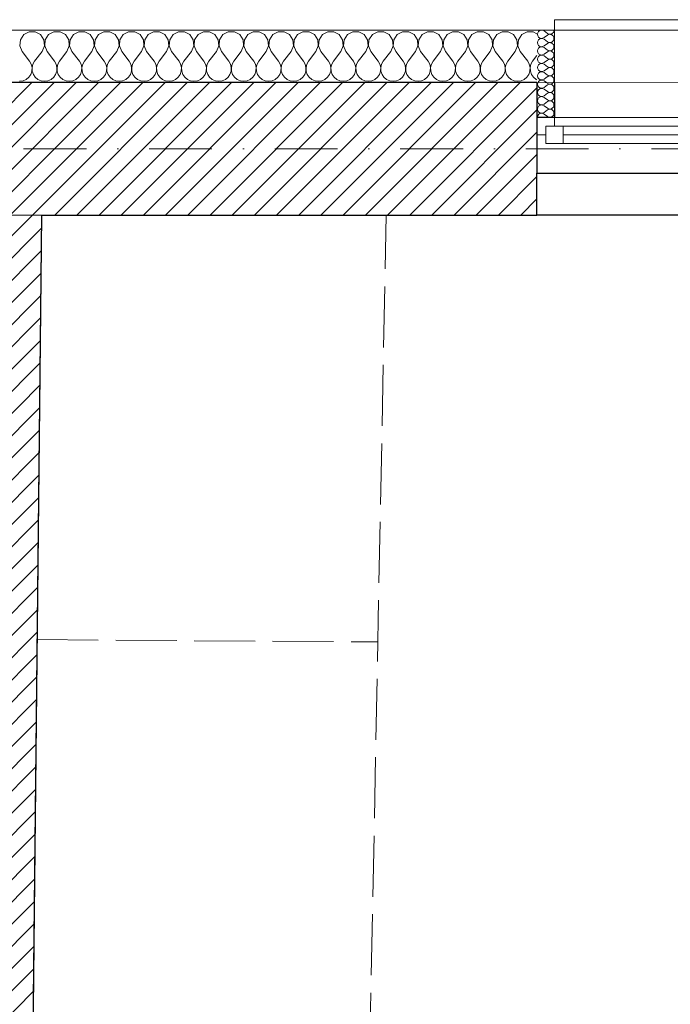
# Model space of a CAD drawing. Header units: millimetres. Extents: x 172139 to 266886, y 89525 to 138225.
# Tile 48 of 82: x 207786 to 209652, y 118883 to 121706. Entities that reach past the tile are written whole.
import ezdxf

# ---------------------------------------------------------------- set-up
doc = ezdxf.new("R2010")
doc.units = ezdxf.units.MM
doc.header["$MEASUREMENT"] = 0
doc.linetypes.add('Krawędzie ukryte', pattern=[225, 175, -50])
doc.linetypes.add('Kropki i Kreski', pattern=[360, 180, -90, 0, -90])
for name, color, linetype in [('Konstrukcja - Siatki mod', 7, 'Continuous'), ('KR_INW', 7, 'Continuous'), ('NAPIS_SODON', 7, 'Continuous'), ('Okna ArchiCADa', 7, 'Continuous')]:
    doc.layers.add(name, color=color, linetype=linetype)
for name, color, linetype, lineweight, true_color in [('Konstrukcja - Siatki mod_Nr_pióra__48', 7, 'Continuous', 15, 0xa80f02), ('KR_INW_Nr_pióra__102', 7, 'Continuous', 5, 0xcccccc), ('Okna ArchiCADa_Nr_pióra__61', 7, 'Continuous', 13, 0x6a6a6a), ('Okna ArchiCADa_Nr_pióra__64', 7, 'Continuous', 13, 0x41c341)]:
    doc.layers.add(name, color=color, linetype=linetype, lineweight=lineweight, true_color=true_color)
for name, color, linetype, lineweight in [('KR_INW_Nr_pióra__1', 7, 'Continuous', 13), ('KR_INW_Nr_pióra__101', 252, 'Continuous', 5), ('KR_INW_Nr_pióra__27', 7, 'Continuous', 25), ('KR_INW_Nr_pióra__47', 7, 'Continuous', 15), ('NAPIS_SODON_Nr_pióra__1', 7, 'Continuous', 13), ('NAPIS_SODON_Nr_pióra__121', 255, 'Continuous', 0), ('Okna ArchiCADa_Nr_pióra__27', 7, 'Continuous', 25), ('STREFA_NOWE_POM_Nr_pióra__121', 255, 'Continuous', 0)]:
    doc.layers.add(name, color=color, linetype=linetype, lineweight=lineweight)
pattern_1 = [(45, (0, 0), (-31.819804, 31.819804), [])]

# ---------------------------------------------------------------- blocks, each defined once
blk = doc.blocks.new('Strop_1', base_point=(179225, 121523.3))
at = {"layer": 'NAPIS_SODON_Nr_pióra__1', "linetype": 'Continuous', "flags": 128}
blk.add_lwpolyline([(179225, 121523.3), (179225.9, 107003.8), (250898.3, 107008.3), (250897.4, 121527.8)], close=True, dxfattribs=at)
blk = doc.blocks.new('Strop_2', base_point=(188316, 115154.1))
at = {"layer": 'NAPIS_SODON_Nr_pióra__121', "linetype": 'Continuous', "flags": 128}
blk.add_lwpolyline([(188316, 115154.1), (204667.3, 115154.1), (205241.5, 115154.1), (205242.2, 115154.1), (205242.2, 115394.1), (205241.5, 115154.1), (205174.5, 117823.2), (205315.4, 117824.8), (205315.4, 121145.6), (224463.2, 121145.6)], dxfattribs=at)
blk = doc.blocks.new('*X107')
at = {"layer": 'KR_INW_Nr_pióra__102', "linetype": 'Continuous'}
for p, q in [((207812.7, 121670.9), (207797.4, 121662.7)), ((207830.1, 121670.9), (207812.7, 121670.9)), ((207845.5, 121662.7), (207830.1, 121670.9)), ((207884.2, 121670.9), (207868.8, 121662.7)), ((207901.6, 121670.9), (207884.2, 121670.9)), ((207916.9, 121662.7), (207901.6, 121670.9)), ((207955.6, 121670.9), (207940.3, 121662.7)), ((207973, 121670.9), (207955.6, 121670.9)), ((207988.3, 121662.7), (207973, 121670.9)), ((208027, 121670.9), (208011.7, 121662.7)), ((208044.4, 121670.9), (208027, 121670.9)), ((208059.7, 121662.7), (208044.4, 121670.9)), ((208098.4, 121670.9), (208083.1, 121662.7)), ((208115.8, 121670.9), (208098.4, 121670.9)), ((208131.2, 121662.7), (208115.8, 121670.9)), ((208169.9, 121670.9), (208154.5, 121662.7)), ((208187.3, 121670.9), (208169.9, 121670.9)), ((208202.6, 121662.7), (208187.3, 121670.9)), ((208241.3, 121670.9), (208226, 121662.7)), ((208258.7, 121670.9), (208241.3, 121670.9)), ((208274, 121662.7), (208258.7, 121670.9)), ((208312.7, 121670.9), (208297.4, 121662.7)), ((208330.1, 121670.9), (208312.7, 121670.9)), ((208345.5, 121662.7), (208330.1, 121670.9)), ((208384.2, 121670.9), (208368.8, 121662.7)), ((208401.6, 121670.9), (208384.2, 121670.9)), ((208416.9, 121662.7), (208401.6, 121670.9)), ((208455.6, 121670.9), (208440.3, 121662.7)), ((208473, 121670.9), (208455.6, 121670.9)), ((208488.3, 121662.7), (208473, 121670.9)), ((208527, 121670.9), (208511.7, 121662.7)), ((208544.4, 121670.9), (208527, 121670.9)), ((208559.7, 121662.7), (208544.4, 121670.9)), ((208598.4, 121670.9), (208583.1, 121662.7)), ((208615.8, 121670.9), (208598.4, 121670.9)), ((208631.2, 121662.7), (208615.8, 121670.9)), ((208669.9, 121670.9), (208654.5, 121662.7)), ((208687.3, 121670.9), (208669.9, 121670.9)), ((208702.6, 121662.7), (208687.3, 121670.9)), ((208741.3, 121670.9), (208726, 121662.7)), ((208758.7, 121670.9), (208741.3, 121670.9)), ((208774, 121662.7), (208758.7, 121670.9)), ((208812.7, 121670.9), (208797.4, 121662.7)), ((208830.1, 121670.9), (208812.7, 121670.9)), ((208845.5, 121662.7), (208830.1, 121670.9)), ((208884.2, 121670.9), (208868.8, 121662.7)), ((208901.6, 121670.9), (208884.2, 121670.9)), ((208916.9, 121662.7), (208901.6, 121670.9)), ((208955.6, 121670.9), (208940.3, 121662.7)), ((208973, 121670.9), (208955.6, 121670.9)), ((208988.3, 121662.7), (208973, 121670.9)), ((209027, 121670.9), (209011.7, 121662.7)), ((209044.4, 121670.9), (209027, 121670.9)), ((209059.7, 121662.7), (209044.4, 121670.9)), ((209098.4, 121670.9), (209083.1, 121662.7)), ((209115.8, 121670.9), (209098.4, 121670.9)), ((209131.2, 121662.7), (209115.8, 121670.9)), ((209169.9, 121670.9), (209154.5, 121662.7)), ((209187.3, 121670.9), (209169.9, 121670.9)), ((209202.6, 121662.7), (209187.3, 121670.9)), ((209241.3, 121670.9), (209226, 121662.7)), ((209258.7, 121670.9), (209241.3, 121670.9)), ((209269.6, 121665.1), (209258.7, 121670.9)), ((207787.8, 121648.2), (207786.1, 121630.9)), ((207797.4, 121662.7), (207787.8, 121648.2)), ((207855.1, 121648.2), (207845.5, 121662.7)), ((207856.7, 121630.9), (207855.1, 121648.2)), ((207859.2, 121648.2), (207857.6, 121630.9)), ((207868.8, 121662.7), (207859.2, 121648.2)), ((207926.5, 121648.2), (207916.9, 121662.7)), ((207928.2, 121630.9), (207926.5, 121648.2)), ((207930.6, 121648.2), (207929, 121630.9)), ((207940.3, 121662.7), (207930.6, 121648.2)), ((207997.9, 121648.2), (207988.3, 121662.7)), ((207999.6, 121630.9), (207997.9, 121648.2)), ((208002.1, 121648.2), (208000.4, 121630.9)), ((208011.7, 121662.7), (208002.1, 121648.2)), ((208069.4, 121648.2), (208059.7, 121662.7)), ((208071, 121630.9), (208069.4, 121648.2)), ((208073.5, 121648.2), (208071.8, 121630.9)), ((208083.1, 121662.7), (208073.5, 121648.2)), ((208140.8, 121648.2), (208131.2, 121662.7)), ((208142.4, 121630.9), (208140.8, 121648.2)), ((208144.9, 121648.2), (208143.3, 121630.9)), ((208154.5, 121662.7), (208144.9, 121648.2)), ((208212.2, 121648.2), (208202.6, 121662.7)), ((208213.9, 121630.9), (208212.2, 121648.2)), ((208216.3, 121648.2), (208214.7, 121630.9)), ((208226, 121662.7), (208216.3, 121648.2)), ((208283.7, 121648.2), (208274, 121662.7)), ((208285.3, 121630.9), (208283.7, 121648.2)), ((208287.8, 121648.2), (208286.1, 121630.9)), ((208297.4, 121662.7), (208287.8, 121648.2)), ((208355.1, 121648.2), (208345.5, 121662.7)), ((208356.7, 121630.9), (208355.1, 121648.2)), ((208359.2, 121648.2), (208357.6, 121630.9)), ((208368.8, 121662.7), (208359.2, 121648.2)), ((208426.5, 121648.2), (208416.9, 121662.7)), ((208428.2, 121630.9), (208426.5, 121648.2)), ((208430.6, 121648.2), (208429, 121630.9)), ((208440.3, 121662.7), (208430.6, 121648.2)), ((208497.9, 121648.2), (208488.3, 121662.7)), ((208499.6, 121630.9), (208497.9, 121648.2)), ((208502.1, 121648.2), (208500.4, 121630.9)), ((208511.7, 121662.7), (208502.1, 121648.2)), ((208569.4, 121648.2), (208559.7, 121662.7)), ((208571, 121630.9), (208569.4, 121648.2)), ((208573.5, 121648.2), (208571.8, 121630.9)), ((208583.1, 121662.7), (208573.5, 121648.2)), ((208640.8, 121648.2), (208631.2, 121662.7)), ((208642.4, 121630.9), (208640.8, 121648.2)), ((208644.9, 121648.2), (208643.3, 121630.9)), ((208654.5, 121662.7), (208644.9, 121648.2)), ((208712.2, 121648.2), (208702.6, 121662.7)), ((208713.9, 121630.9), (208712.2, 121648.2)), ((208716.3, 121648.2), (208714.7, 121630.9)), ((208726, 121662.7), (208716.3, 121648.2)), ((208783.7, 121648.2), (208774, 121662.7)), ((208785.3, 121630.9), (208783.7, 121648.2)), ((208787.8, 121648.2), (208786.1, 121630.9)), ((208797.4, 121662.7), (208787.8, 121648.2)), ((208855.1, 121648.2), (208845.5, 121662.7)), ((208856.7, 121630.9), (208855.1, 121648.2)), ((208859.2, 121648.2), (208857.6, 121630.9)), ((208868.8, 121662.7), (208859.2, 121648.2)), ((208926.5, 121648.2), (208916.9, 121662.7)), ((208928.2, 121630.9), (208926.5, 121648.2)), ((208930.6, 121648.2), (208929, 121630.9)), ((208940.3, 121662.7), (208930.6, 121648.2)), ((208997.9, 121648.2), (208988.3, 121662.7)), ((208999.6, 121630.9), (208997.9, 121648.2)), ((209002.1, 121648.2), (209000.4, 121630.9)), ((209011.7, 121662.7), (209002.1, 121648.2)), ((209069.4, 121648.2), (209059.7, 121662.7)), ((209071, 121630.9), (209069.4, 121648.2)), ((209073.5, 121648.2), (209071.8, 121630.9)), ((209083.1, 121662.7), (209073.5, 121648.2)), ((209140.8, 121648.2), (209131.2, 121662.7)), ((209142.4, 121630.9), (209140.8, 121648.2)), ((209144.9, 121648.2), (209143.3, 121630.9)), ((209154.5, 121662.7), (209144.9, 121648.2)), ((209212.2, 121648.2), (209202.6, 121662.7)), ((209213.9, 121630.9), (209212.2, 121648.2)), ((209216.3, 121648.2), (209214.7, 121630.9)), ((209226, 121662.7), (209216.3, 121648.2)), ((207786.1, 121630.9), (207792.9, 121614.9)), ((207792.9, 121614.9), (207814.3, 121586.3)), ((207850, 121614.9), (207828.6, 121586.3)), ((207850, 121614.9), (207856.7, 121630.9)), ((207857.6, 121630.9), (207864.3, 121614.9)), ((207864.3, 121614.9), (207885.7, 121586.3)), ((207921.4, 121614.9), (207900, 121586.3)), ((207921.4, 121614.9), (207928.2, 121630.9)), ((207929, 121630.9), (207935.7, 121614.9)), ((207935.7, 121614.9), (207957.1, 121586.3)), ((207992.9, 121614.9), (207971.4, 121586.3)), ((207992.9, 121614.9), (207999.6, 121630.9)), ((208000.4, 121630.9), (208007.1, 121614.9)), ((208007.1, 121614.9), (208028.6, 121586.3)), ((208064.3, 121614.9), (208042.9, 121586.3)), ((208064.3, 121614.9), (208071, 121630.9)), ((208071.8, 121630.9), (208078.6, 121614.9)), ((208078.6, 121614.9), (208100, 121586.3)), ((208135.7, 121614.9), (208114.3, 121586.3)), ((208135.7, 121614.9), (208142.4, 121630.9)), ((208143.3, 121630.9), (208150, 121614.9)), ((208150, 121614.9), (208171.4, 121586.3)), ((208207.1, 121614.9), (208185.7, 121586.3)), ((208207.1, 121614.9), (208213.9, 121630.9)), ((208214.7, 121630.9), (208221.4, 121614.9)), ((208221.4, 121614.9), (208242.9, 121586.3)), ((208278.6, 121614.9), (208257.1, 121586.3)), ((208278.6, 121614.9), (208285.3, 121630.9)), ((208286.1, 121630.9), (208292.9, 121614.9)), ((208292.9, 121614.9), (208314.3, 121586.3)), ((208350, 121614.9), (208328.6, 121586.3)), ((208350, 121614.9), (208356.7, 121630.9)), ((208357.6, 121630.9), (208364.3, 121614.9)), ((208364.3, 121614.9), (208385.7, 121586.3)), ((208421.4, 121614.9), (208400, 121586.3)), ((208421.4, 121614.9), (208428.2, 121630.9)), ((208429, 121630.9), (208435.7, 121614.9)), ((208435.7, 121614.9), (208457.1, 121586.3)), ((208492.9, 121614.9), (208471.4, 121586.3)), ((208492.9, 121614.9), (208499.6, 121630.9)), ((208500.4, 121630.9), (208507.1, 121614.9)), ((208507.1, 121614.9), (208528.6, 121586.3)), ((208564.3, 121614.9), (208542.9, 121586.3)), ((208564.3, 121614.9), (208571, 121630.9)), ((208571.8, 121630.9), (208578.6, 121614.9)), ((208578.6, 121614.9), (208600, 121586.3)), ((208635.7, 121614.9), (208614.3, 121586.3)), ((208635.7, 121614.9), (208642.4, 121630.9)), ((208643.3, 121630.9), (208650, 121614.9)), ((208650, 121614.9), (208671.4, 121586.3)), ((208707.1, 121614.9), (208685.7, 121586.3)), ((208707.1, 121614.9), (208713.9, 121630.9)), ((208714.7, 121630.9), (208721.4, 121614.9)), ((208721.4, 121614.9), (208742.9, 121586.3)), ((208778.6, 121614.9), (208757.1, 121586.3)), ((208778.6, 121614.9), (208785.3, 121630.9)), ((208786.1, 121630.9), (208792.9, 121614.9)), ((208792.9, 121614.9), (208814.3, 121586.3)), ((208850, 121614.9), (208828.6, 121586.3)), ((208850, 121614.9), (208856.7, 121630.9)), ((208857.6, 121630.9), (208864.3, 121614.9)), ((208864.3, 121614.9), (208885.7, 121586.3)), ((208921.4, 121614.9), (208900, 121586.3)), ((208921.4, 121614.9), (208928.2, 121630.9)), ((208929, 121630.9), (208935.7, 121614.9)), ((208935.7, 121614.9), (208957.1, 121586.3)), ((208992.9, 121614.9), (208971.4, 121586.3)), ((208992.9, 121614.9), (208999.6, 121630.9)), ((209000.4, 121630.9), (209007.1, 121614.9)), ((209007.1, 121614.9), (209028.6, 121586.3)), ((209064.3, 121614.9), (209042.9, 121586.3)), ((209064.3, 121614.9), (209071, 121630.9)), ((209071.8, 121630.9), (209078.6, 121614.9)), ((209078.6, 121614.9), (209100, 121586.3)), ((209135.7, 121614.9), (209114.3, 121586.3)), ((209135.7, 121614.9), (209142.4, 121630.9)), ((209143.3, 121630.9), (209150, 121614.9)), ((209150, 121614.9), (209171.4, 121586.3)), ((209207.1, 121614.9), (209185.7, 121586.3)), ((209207.1, 121614.9), (209213.9, 121630.9)), ((209214.7, 121630.9), (209221.4, 121614.9)), ((209221.4, 121614.9), (209242.9, 121586.3)), ((207819.1, 121577.7), (207814.3, 121586.3)), ((207828.6, 121586.3), (207823.8, 121577.7)), ((207890.5, 121577.7), (207885.7, 121586.3)), ((207900, 121586.3), (207895.2, 121577.7)), ((207961.9, 121577.7), (207957.1, 121586.3)), ((207971.4, 121586.3), (207966.7, 121577.7)), ((208033.3, 121577.7), (208028.6, 121586.3)), ((208042.9, 121586.3), (208038.1, 121577.7)), ((208104.8, 121577.7), (208100, 121586.3)), ((208114.3, 121586.3), (208109.5, 121577.7)), ((208176.2, 121577.7), (208171.4, 121586.3)), ((208185.7, 121586.3), (208180.9, 121577.7)), ((208247.6, 121577.7), (208242.9, 121586.3)), ((208257.1, 121586.3), (208252.4, 121577.7)), ((208319.1, 121577.7), (208314.3, 121586.3)), ((208328.6, 121586.3), (208323.8, 121577.7)), ((208390.5, 121577.7), (208385.7, 121586.3)), ((208400, 121586.3), (208395.2, 121577.7)), ((208461.9, 121577.7), (208457.1, 121586.3)), ((208471.4, 121586.3), (208466.7, 121577.7)), ((208533.3, 121577.7), (208528.6, 121586.3)), ((208542.9, 121586.3), (208538.1, 121577.7)), ((208604.8, 121577.7), (208600, 121586.3)), ((208614.3, 121586.3), (208609.5, 121577.7)), ((208676.2, 121577.7), (208671.4, 121586.3)), ((208685.7, 121586.3), (208680.9, 121577.7)), ((208747.6, 121577.7), (208742.9, 121586.3)), ((208757.1, 121586.3), (208752.4, 121577.7)), ((208819.1, 121577.7), (208814.3, 121586.3)), ((208828.6, 121586.3), (208823.8, 121577.7)), ((208890.5, 121577.7), (208885.7, 121586.3)), ((208900, 121586.3), (208895.2, 121577.7)), ((208961.9, 121577.7), (208957.1, 121586.3)), ((208971.4, 121586.3), (208966.7, 121577.7)), ((209033.3, 121577.7), (209028.6, 121586.3)), ((209042.9, 121586.3), (209038.1, 121577.7)), ((209104.8, 121577.7), (209100, 121586.3)), ((209114.3, 121586.3), (209109.5, 121577.7)), ((209176.2, 121577.7), (209171.4, 121586.3)), ((209185.7, 121586.3), (209180.9, 121577.7)), ((209247.6, 121577.7), (209242.9, 121586.3)), ((209257.1, 121586.3), (209252.4, 121577.7)), ((209269.6, 121603), (209257.1, 121586.3)), ((207817.7, 121548.9), (207820.8, 121558.2)), ((207821.3, 121568.1), (207819.1, 121577.7)), ((207820.8, 121558.2), (207821.3, 121568.1)), ((207823.8, 121577.7), (207821.6, 121568.1)), ((207821.6, 121568.1), (207822.1, 121558.2)), ((207822.1, 121558.2), (207825.2, 121548.9)), ((207889.1, 121548.9), (207892.2, 121558.2)), ((207892.7, 121568.1), (207890.5, 121577.7)), ((207892.2, 121558.2), (207892.7, 121568.1)), ((207895.2, 121577.7), (207893, 121568.1)), ((207893, 121568.1), (207893.5, 121558.2)), ((207893.5, 121558.2), (207896.6, 121548.9)), ((207960.5, 121548.9), (207963.7, 121558.2)), ((207964.1, 121568.1), (207961.9, 121577.7)), ((207963.7, 121558.2), (207964.1, 121568.1)), ((207966.7, 121577.7), (207964.4, 121568.1)), ((207964.4, 121568.1), (207964.9, 121558.2)), ((207964.9, 121558.2), (207968.1, 121548.9)), ((208031.9, 121548.9), (208035.1, 121558.2)), ((208035.6, 121568.1), (208033.3, 121577.7)), ((208035.1, 121558.2), (208035.6, 121568.1)), ((208038.1, 121577.7), (208035.9, 121568.1)), ((208035.9, 121568.1), (208036.3, 121558.2)), ((208036.3, 121558.2), (208039.5, 121548.9)), ((208103.4, 121548.9), (208106.5, 121558.2)), ((208107, 121568.1), (208104.8, 121577.7)), ((208106.5, 121558.2), (208107, 121568.1)), ((208109.5, 121577.7), (208107.3, 121568.1)), ((208107.3, 121568.1), (208107.8, 121558.2)), ((208107.8, 121558.2), (208110.9, 121548.9)), ((208174.8, 121548.9), (208177.9, 121558.2)), ((208178.4, 121568.1), (208176.2, 121577.7)), ((208177.9, 121558.2), (208178.4, 121568.1)), ((208180.9, 121577.7), (208178.7, 121568.1)), ((208178.7, 121568.1), (208179.2, 121558.2)), ((208179.2, 121558.2), (208182.3, 121548.9)), ((208246.2, 121548.9), (208249.4, 121558.2)), ((208249.9, 121568.1), (208247.6, 121577.7)), ((208249.4, 121558.2), (208249.9, 121568.1)), ((208252.4, 121577.7), (208250.1, 121568.1)), ((208250.1, 121568.1), (208250.6, 121558.2)), ((208250.6, 121558.2), (208253.8, 121548.9)), ((208317.7, 121548.9), (208320.8, 121558.2)), ((208321.3, 121568.1), (208319.1, 121577.7)), ((208320.8, 121558.2), (208321.3, 121568.1)), ((208323.8, 121577.7), (208321.6, 121568.1)), ((208321.6, 121568.1), (208322.1, 121558.2)), ((208322.1, 121558.2), (208325.2, 121548.9)), ((208389.1, 121548.9), (208392.2, 121558.2)), ((208392.7, 121568.1), (208390.5, 121577.7)), ((208392.2, 121558.2), (208392.7, 121568.1)), ((208395.2, 121577.7), (208393, 121568.1)), ((208393, 121568.1), (208393.5, 121558.2)), ((208393.5, 121558.2), (208396.6, 121548.9)), ((208460.5, 121548.9), (208463.7, 121558.2)), ((208464.1, 121568.1), (208461.9, 121577.7)), ((208463.7, 121558.2), (208464.1, 121568.1)), ((208466.7, 121577.7), (208464.4, 121568.1)), ((208464.4, 121568.1), (208464.9, 121558.2)), ((208464.9, 121558.2), (208468.1, 121548.9)), ((208531.9, 121548.9), (208535.1, 121558.2)), ((208535.6, 121568.1), (208533.3, 121577.7)), ((208535.1, 121558.2), (208535.6, 121568.1)), ((208538.1, 121577.7), (208535.9, 121568.1)), ((208535.9, 121568.1), (208536.3, 121558.2)), ((208536.3, 121558.2), (208539.5, 121548.9)), ((208603.4, 121548.9), (208606.5, 121558.2)), ((208607, 121568.1), (208604.8, 121577.7)), ((208606.5, 121558.2), (208607, 121568.1)), ((208609.5, 121577.7), (208607.3, 121568.1)), ((208607.3, 121568.1), (208607.8, 121558.2)), ((208607.8, 121558.2), (208610.9, 121548.9)), ((208674.8, 121548.9), (208677.9, 121558.2)), ((208678.4, 121568.1), (208676.2, 121577.7)), ((208677.9, 121558.2), (208678.4, 121568.1)), ((208680.9, 121577.7), (208678.7, 121568.1)), ((208678.7, 121568.1), (208679.2, 121558.2)), ((208679.2, 121558.2), (208682.3, 121548.9)), ((208746.2, 121548.9), (208749.4, 121558.2)), ((208749.9, 121568.1), (208747.6, 121577.7)), ((208749.4, 121558.2), (208749.9, 121568.1)), ((208752.4, 121577.7), (208750.1, 121568.1)), ((208750.1, 121568.1), (208750.6, 121558.2)), ((208750.6, 121558.2), (208753.8, 121548.9)), ((208817.7, 121548.9), (208820.8, 121558.2)), ((208821.3, 121568.1), (208819.1, 121577.7)), ((208820.8, 121558.2), (208821.3, 121568.1)), ((208823.8, 121577.7), (208821.6, 121568.1)), ((208821.6, 121568.1), (208822.1, 121558.2)), ((208822.1, 121558.2), (208825.2, 121548.9)), ((208889.1, 121548.9), (208892.2, 121558.2)), ((208892.7, 121568.1), (208890.5, 121577.7)), ((208892.2, 121558.2), (208892.7, 121568.1)), ((208895.2, 121577.7), (208893, 121568.1)), ((208893, 121568.1), (208893.5, 121558.2)), ((208893.5, 121558.2), (208896.6, 121548.9)), ((208960.5, 121548.9), (208963.7, 121558.2)), ((208964.1, 121568.1), (208961.9, 121577.7)), ((208963.7, 121558.2), (208964.1, 121568.1)), ((208966.7, 121577.7), (208964.4, 121568.1)), ((208964.4, 121568.1), (208964.9, 121558.2)), ((208964.9, 121558.2), (208968.1, 121548.9)), ((209031.9, 121548.9), (209035.1, 121558.2)), ((209035.6, 121568.1), (209033.3, 121577.7)), ((209035.1, 121558.2), (209035.6, 121568.1)), ((209038.1, 121577.7), (209035.9, 121568.1)), ((209035.9, 121568.1), (209036.3, 121558.2)), ((209036.3, 121558.2), (209039.5, 121548.9)), ((209103.4, 121548.9), (209106.5, 121558.2)), ((209107, 121568.1), (209104.8, 121577.7)), ((209106.5, 121558.2), (209107, 121568.1)), ((209109.5, 121577.7), (209107.3, 121568.1)), ((209107.3, 121568.1), (209107.8, 121558.2)), ((209107.8, 121558.2), (209110.9, 121548.9)), ((209174.8, 121548.9), (209177.9, 121558.2)), ((209178.4, 121568.1), (209176.2, 121577.7)), ((209177.9, 121558.2), (209178.4, 121568.1)), ((209180.9, 121577.7), (209178.7, 121568.1)), ((209178.7, 121568.1), (209179.2, 121558.2)), ((209179.2, 121558.2), (209182.3, 121548.9)), ((209246.2, 121548.9), (209249.4, 121558.2)), ((209249.9, 121568.1), (209247.6, 121577.7)), ((209249.4, 121558.2), (209249.9, 121568.1)), ((209252.4, 121577.7), (209250.1, 121568.1)), ((209250.1, 121568.1), (209250.6, 121558.2)), ((209250.6, 121558.2), (209253.8, 121548.9)), ((207785.7, 121529.2), (207795.5, 121530.5)), ((207795.5, 121530.5), (207804.5, 121534.5)), ((207804.5, 121534.5), (207812.1, 121540.8)), ((207812.1, 121540.8), (207817.7, 121548.9)), ((207825.2, 121548.9), (207830.8, 121540.8)), ((207830.8, 121540.8), (207838.4, 121534.5)), ((207838.4, 121534.5), (207847.4, 121530.5)), ((207847.4, 121530.5), (207857.1, 121529.2)), ((207857.1, 121529.2), (207866.9, 121530.5)), ((207866.9, 121530.5), (207875.9, 121534.5)), ((207875.9, 121534.5), (207883.5, 121540.8)), ((207883.5, 121540.8), (207889.1, 121548.9)), ((207896.6, 121548.9), (207902.2, 121540.8)), ((207902.2, 121540.8), (207909.8, 121534.5)), ((207909.8, 121534.5), (207918.8, 121530.5)), ((207918.8, 121530.5), (207928.6, 121529.2)), ((207928.6, 121529.2), (207938.3, 121530.5)), ((207938.3, 121530.5), (207947.3, 121534.5)), ((207947.3, 121534.5), (207954.9, 121540.8)), ((207954.9, 121540.8), (207960.5, 121548.9)), ((207968.1, 121548.9), (207973.6, 121540.8)), ((207973.6, 121540.8), (207981.2, 121534.5)), ((207981.2, 121534.5), (207990.2, 121530.5)), ((207990.2, 121530.5), (208000, 121529.2)), ((208000, 121529.2), (208009.8, 121530.5)), ((208009.8, 121530.5), (208018.8, 121534.5)), ((208018.8, 121534.5), (208026.4, 121540.8)), ((208026.4, 121540.8), (208031.9, 121548.9)), ((208039.5, 121548.9), (208045.1, 121540.8)), ((208045.1, 121540.8), (208052.7, 121534.5)), ((208052.7, 121534.5), (208061.7, 121530.5)), ((208061.7, 121530.5), (208071.4, 121529.2)), ((208071.4, 121529.2), (208081.2, 121530.5)), ((208081.2, 121530.5), (208090.2, 121534.5)), ((208090.2, 121534.5), (208097.8, 121540.8)), ((208097.8, 121540.8), (208103.4, 121548.9)), ((208110.9, 121548.9), (208116.5, 121540.8)), ((208116.5, 121540.8), (208124.1, 121534.5)), ((208124.1, 121534.5), (208133.1, 121530.5)), ((208133.1, 121530.5), (208142.9, 121529.2)), ((208142.9, 121529.2), (208152.6, 121530.5)), ((208152.6, 121530.5), (208161.6, 121534.5)), ((208161.6, 121534.5), (208169.2, 121540.8)), ((208169.2, 121540.8), (208174.8, 121548.9)), ((208182.3, 121548.9), (208187.9, 121540.8)), ((208187.9, 121540.8), (208195.5, 121534.5)), ((208195.5, 121534.5), (208204.5, 121530.5)), ((208204.5, 121530.5), (208214.3, 121529.2)), ((208214.3, 121529.2), (208224, 121530.5)), ((208224, 121530.5), (208233.1, 121534.5)), ((208233.1, 121534.5), (208240.6, 121540.8)), ((208240.6, 121540.8), (208246.2, 121548.9)), ((208253.8, 121548.9), (208259.4, 121540.8)), ((208259.4, 121540.8), (208266.9, 121534.5)), ((208266.9, 121534.5), (208276, 121530.5)), ((208276, 121530.5), (208285.7, 121529.2)), ((208285.7, 121529.2), (208295.5, 121530.5)), ((208295.5, 121530.5), (208304.5, 121534.5)), ((208304.5, 121534.5), (208312.1, 121540.8)), ((208312.1, 121540.8), (208317.7, 121548.9)), ((208325.2, 121548.9), (208330.8, 121540.8)), ((208330.8, 121540.8), (208338.4, 121534.5)), ((208338.4, 121534.5), (208347.4, 121530.5)), ((208347.4, 121530.5), (208357.1, 121529.2)), ((208357.1, 121529.2), (208366.9, 121530.5)), ((208366.9, 121530.5), (208375.9, 121534.5)), ((208375.9, 121534.5), (208383.5, 121540.8)), ((208383.5, 121540.8), (208389.1, 121548.9)), ((208396.6, 121548.9), (208402.2, 121540.8)), ((208402.2, 121540.8), (208409.8, 121534.5)), ((208409.8, 121534.5), (208418.8, 121530.5)), ((208418.8, 121530.5), (208428.6, 121529.2)), ((208428.6, 121529.2), (208438.3, 121530.5)), ((208438.3, 121530.5), (208447.3, 121534.5)), ((208447.3, 121534.5), (208454.9, 121540.8)), ((208454.9, 121540.8), (208460.5, 121548.9)), ((208468.1, 121548.9), (208473.6, 121540.8)), ((208473.6, 121540.8), (208481.2, 121534.5)), ((208481.2, 121534.5), (208490.2, 121530.5)), ((208490.2, 121530.5), (208500, 121529.2)), ((208500, 121529.2), (208509.8, 121530.5)), ((208509.8, 121530.5), (208518.8, 121534.5)), ((208518.8, 121534.5), (208526.4, 121540.8)), ((208526.4, 121540.8), (208531.9, 121548.9)), ((208539.5, 121548.9), (208545.1, 121540.8)), ((208545.1, 121540.8), (208552.7, 121534.5)), ((208552.7, 121534.5), (208561.7, 121530.5)), ((208561.7, 121530.5), (208571.4, 121529.2)), ((208571.4, 121529.2), (208581.2, 121530.5)), ((208581.2, 121530.5), (208590.2, 121534.5)), ((208590.2, 121534.5), (208597.8, 121540.8)), ((208597.8, 121540.8), (208603.4, 121548.9)), ((208610.9, 121548.9), (208616.5, 121540.8)), ((208616.5, 121540.8), (208624.1, 121534.5)), ((208624.1, 121534.5), (208633.1, 121530.5)), ((208633.1, 121530.5), (208642.9, 121529.2)), ((208642.9, 121529.2), (208652.6, 121530.5)), ((208652.6, 121530.5), (208661.6, 121534.5)), ((208661.6, 121534.5), (208669.2, 121540.8)), ((208669.2, 121540.8), (208674.8, 121548.9)), ((208682.3, 121548.9), (208687.9, 121540.8)), ((208687.9, 121540.8), (208695.5, 121534.5)), ((208695.5, 121534.5), (208704.5, 121530.5)), ((208704.5, 121530.5), (208714.3, 121529.2)), ((208714.3, 121529.2), (208724, 121530.5)), ((208724, 121530.5), (208733.1, 121534.5)), ((208733.1, 121534.5), (208740.6, 121540.8)), ((208740.6, 121540.8), (208746.2, 121548.9)), ((208753.8, 121548.9), (208759.4, 121540.8)), ((208759.4, 121540.8), (208766.9, 121534.5)), ((208766.9, 121534.5), (208776, 121530.5)), ((208776, 121530.5), (208785.7, 121529.2)), ((208785.7, 121529.2), (208795.5, 121530.5)), ((208795.5, 121530.5), (208804.5, 121534.5)), ((208804.5, 121534.5), (208812.1, 121540.8)), ((208812.1, 121540.8), (208817.7, 121548.9)), ((208825.2, 121548.9), (208830.8, 121540.8)), ((208830.8, 121540.8), (208838.4, 121534.5)), ((208838.4, 121534.5), (208847.4, 121530.5)), ((208847.4, 121530.5), (208857.1, 121529.2)), ((208857.1, 121529.2), (208866.9, 121530.5)), ((208866.9, 121530.5), (208875.9, 121534.5)), ((208875.9, 121534.5), (208883.5, 121540.8)), ((208883.5, 121540.8), (208889.1, 121548.9)), ((208896.6, 121548.9), (208902.2, 121540.8)), ((208902.2, 121540.8), (208909.8, 121534.5)), ((208909.8, 121534.5), (208918.8, 121530.5)), ((208918.8, 121530.5), (208928.6, 121529.2)), ((208928.6, 121529.2), (208938.3, 121530.5)), ((208938.3, 121530.5), (208947.3, 121534.5)), ((208947.3, 121534.5), (208954.9, 121540.8)), ((208954.9, 121540.8), (208960.5, 121548.9)), ((208968.1, 121548.9), (208973.6, 121540.8)), ((208973.6, 121540.8), (208981.2, 121534.5)), ((208981.2, 121534.5), (208990.2, 121530.5)), ((208990.2, 121530.5), (209000, 121529.2)), ((209000, 121529.2), (209009.8, 121530.5)), ((209009.8, 121530.5), (209018.8, 121534.5)), ((209018.8, 121534.5), (209026.4, 121540.8)), ((209026.4, 121540.8), (209031.9, 121548.9)), ((209039.5, 121548.9), (209045.1, 121540.8)), ((209045.1, 121540.8), (209052.7, 121534.5)), ((209052.7, 121534.5), (209061.7, 121530.5)), ((209061.7, 121530.5), (209071.4, 121529.2)), ((209071.4, 121529.2), (209081.2, 121530.5)), ((209081.2, 121530.5), (209090.2, 121534.5)), ((209090.2, 121534.5), (209097.8, 121540.8)), ((209097.8, 121540.8), (209103.4, 121548.9)), ((209110.9, 121548.9), (209116.5, 121540.8)), ((209116.5, 121540.8), (209124.1, 121534.5)), ((209124.1, 121534.5), (209133.1, 121530.5)), ((209133.1, 121530.5), (209142.9, 121529.2)), ((209142.9, 121529.2), (209152.6, 121530.5)), ((209152.6, 121530.5), (209161.6, 121534.5)), ((209161.6, 121534.5), (209169.2, 121540.8)), ((209169.2, 121540.8), (209174.8, 121548.9)), ((209182.3, 121548.9), (209187.9, 121540.8)), ((209187.9, 121540.8), (209195.5, 121534.5)), ((209195.5, 121534.5), (209204.5, 121530.5)), ((209204.5, 121530.5), (209214.3, 121529.2)), ((209214.3, 121529.2), (209224, 121530.5)), ((209224, 121530.5), (209233.1, 121534.5)), ((209233.1, 121534.5), (209240.6, 121540.8)), ((209240.6, 121540.8), (209246.2, 121548.9)), ((209253.8, 121548.9), (209259.4, 121540.8)), ((209259.4, 121540.8), (209266.9, 121534.5)), ((209266.9, 121534.5), (209269.6, 121533.3))]:
    blk.add_line(p, q, dxfattribs=at)
blk = doc.blocks.new('*X130')
at = {"layer": 'KR_INW_Nr_pióra__102', "linetype": 'Continuous'}
for p, q in [((209289.9, 121673.2), (209299.4, 121666.1)), ((209289.9, 121654.2), (209299.4, 121661.3)), ((209289.9, 121649.4), (209299.4, 121642.3)), ((209289.9, 121630.4), (209299.4, 121637.5)), ((209289.9, 121625.6), (209299.4, 121618.5)), ((209289.9, 121606.5), (209299.4, 121613.7)), ((209289.9, 121601.8), (209299.4, 121594.6)), ((209289.9, 121582.7), (209299.4, 121589.9)), ((209289.9, 121578), (209299.4, 121570.8)), ((209289.9, 121558.9), (209299.4, 121566.1)), ((209289.9, 121554.2), (209299.4, 121547)), ((209289.9, 121535.1), (209299.4, 121542.3)), ((209289.9, 121530.4), (209299.4, 121523.2)), ((209289.9, 121511.3), (209299.4, 121518.5)), ((209289.9, 121506.5), (209299.4, 121499.4)), ((209289.9, 121487.5), (209299.4, 121494.6)), ((209289.9, 121482.7), (209299.4, 121475.6)), ((209289.9, 121463.7), (209299.4, 121470.8)), ((209289.9, 121458.9), (209299.4, 121451.8)), ((209289.9, 121439.9), (209299.4, 121447)), ((209289.9, 121435.1), (209299.4, 121428))]:
    blk.add_line(p, q, dxfattribs=at)
for centre, start, end in [((209282.7, 121663.7), 53.1301, 306.8699), ((209306.5, 121675.6), 233.1301, 0), ((209306.5, 121651.8), 0, 126.8699), ((209282.7, 121639.9), 53.1301, 306.8699), ((209306.5, 121651.8), 233.1301, 0), ((209306.5, 121628), 0, 126.8699), ((209282.7, 121616.1), 53.1301, 306.8699), ((209306.5, 121628), 233.1301, 0), ((209306.5, 121604.2), 0, 126.8699), ((209282.7, 121592.3), 53.1301, 306.8699), ((209282.7, 121568.5), 53.1301, 306.8699), ((209306.5, 121604.2), 233.1301, 0), ((209306.5, 121580.4), 0, 126.8699), ((209306.5, 121580.4), 233.1301, 0), ((209282.7, 121544.6), 53.1301, 306.8699), ((209306.5, 121556.5), 0, 126.8699), ((209306.5, 121556.5), 233.1301, 0), ((209282.7, 121520.8), 53.1301, 306.8699), ((209306.5, 121532.7), 0, 126.8699), ((209306.5, 121532.7), 233.1301, 0), ((209282.7, 121497), 53.1301, 306.8699), ((209306.5, 121508.9), 0, 126.8699), ((209306.5, 121508.9), 233.1301, 0), ((209306.5, 121485.1), 0, 126.8699), ((209282.7, 121473.2), 53.1301, 306.8699), ((209306.5, 121485.1), 233.1301, 0), ((209306.5, 121461.3), 0, 126.8699), ((209282.7, 121449.4), 53.1301, 306.8699), ((209282.7, 121425.6), 53.1301, 180), ((209306.5, 121461.3), 233.1301, 0), ((209306.5, 121437.5), 0, 126.8699), ((209306.5, 121437.5), 233.1301, 0)]:
    blk.add_arc(centre, 11.9, start, end, dxfattribs=at)
blk = doc.blocks.new('Okno dwuskrzydłowe 19_4')
at = {"layer": 'Okna ArchiCADa_Nr_pióra__64', "linetype": 'Continuous'}
for p, q in [((-571.6, 230), (571.6, 230)), ((-571.6, 0), (-546.6, 0)), ((-571.6, -50), (-571.6, 0)), ((-546.6, 25), (-496.6, 25)), ((-546.6, -25), (-546.6, 25)), ((-546.6, 0), (-546.6, -25)), ((-496.6, 25), (-50, 25)), ((-496.6, 25), (-496.6, -25)), ((-496.6, 25), (-50, 25)), ((-496.6, 0), (-50, 0)), ((-50, -25), (-50, 25)), ((-50, 25), (0, 25)), ((0, 25), (0, -25)), ((0, 25), (50, 25)), ((0, -25), (0, 25)), ((50, 25), (496.6, 25)), ((50, 25), (50, -25)), ((50, 25), (496.6, 25)), ((50, 0), (496.6, 0)), ((496.6, -25), (496.6, 25)), ((496.6, 25), (546.6, 25)), ((546.6, 25), (546.6, -25)), ((546.6, -25), (546.6, 0)), ((546.6, 0), (571.6, 0)), ((571.6, -50), (571.6, 0)), ((-546.6, -25), (-521.6, -25)), ((-496.6, -25), (-546.6, -25)), ((-521.6, -25), (-521.6, -50)), ((-50, -25), (-496.6, -25)), ((0, -25), (-50, -25)), ((50, -25), (0, -25)), ((496.6, -25), (50, -25)), ((546.6, -25), (496.6, -25)), ((521.6, -50), (521.6, -25)), ((521.6, -25), (546.6, -25)), ((-521.6, -50), (-571.6, -50)), ((-521.6, -50), (-571.6, -50)), ((0, -50), (-521.6, -50)), ((521.6, -50), (0, -50)), ((571.6, -50), (521.6, -50)), ((521.6, -50), (571.6, -50)), ((-521.6, -300), (521.6, -300)), ((-521.6, -300), (-521.6, -330)), ((521.6, -330), (521.6, -300)), ((-521.6, -330), (521.6, -330))]:
    blk.add_line(p, q, dxfattribs=at)
blk = doc.blocks.new('Wnęka sklepiona płasko 19_4')
at = {"layer": 'Okna ArchiCADa_Nr_pióra__27', "linetype": 'Continuous'}
for p, q in [((-1281.3, 250), (-1281.3, 130)), ((1281.3, 250), (-1281.3, 250)), ((1281.3, 130), (1281.3, 250)), ((-1281.3, 130), (1281.3, 130))]:
    blk.add_line(p, q, dxfattribs=at)
at = {"layer": 'Okna ArchiCADa_Nr_pióra__61', "linetype": 'Continuous'}
blk.add_line((-1281.3, 250), (1281.3, 250), dxfattribs=at)
blk = doc.blocks.new('Ściana_1', base_point=(179075.1, 121675.6))
at = {"layer": 'KR_INW_Nr_pióra__101', "linetype": 'Continuous'}
h = blk.add_hatch(dxfattribs=at)
h.set_pattern_fill('Cegła_licówka', color=256, style=0, pattern_type=2)
h.set_pattern_definition(pattern_1)
h.paths.add_polyline_path([(209269.6, 121525.6), (204126.9, 121525.6), (204126.9, 121475.6), (204126.9, 121145.6), (209269.6, 121145.6), (209269.6, 121375.6), (209269.6, 121425.6)])
at = {"layer": 'KR_INW_Nr_pióra__27', "linetype": 'Continuous'}
for p, q in [((209269.6, 121525.6), (204126.9, 121525.6)), ((209269.6, 121525.6), (209269.6, 121425.6)), ((209319.6, 121525.6), (209319.6, 121425.6)), ((209319.6, 121425.6), (209269.6, 121425.6)), ((209269.6, 121425.6), (209269.6, 121375.6)), ((209269.6, 121375.6), (209269.6, 121265.6))]:
    blk.add_line(p, q, dxfattribs=at)
at = {"layer": 'KR_INW_Nr_pióra__27', "linetype": 'Continuous', "flags": 128}
blk.add_lwpolyline([(207849, 121145.6), (209269.6, 121145.6)], dxfattribs=at)
at = {"layer": 'KR_INW_Nr_pióra__47', "linetype": 'Continuous'}
for p, q in [((209269.6, 121675.6), (209319.6, 121675.6)), ((209319.6, 121425.6), (209319.6, 121675.6)), ((209319.6, 121675.6), (209319.6, 121525.6)), ((209269.6, 121425.6), (209319.6, 121425.6))]:
    blk.add_line(p, q, dxfattribs=at)
at = {"layer": 'KR_INW_Nr_pióra__47', "linetype": 'Continuous', "flags": 128}
blk.add_lwpolyline([(209269.6, 121675.6), (204126.9, 121675.6)], dxfattribs=at)
at = {"layer": 'KR_INW'}
for name in ['*X107', '*X130']:
    blk.add_blockref(name, (0, 0), dxfattribs=at)
at = {"layer": 'Okna ArchiCADa', "color": 251, "linetype": 'Continuous', "lineweight": 13, "true_color": 0x6a6a6a, "xscale": -1, "zscale": 1000, "rotation": 180}
blk.add_blockref('Wnęka sklepiona płasko 19_4', (210550.9, 121395.6), dxfattribs=at)
at = {"layer": 'Okna ArchiCADa_Nr_pióra__64', "linetype": 'Continuous', "xscale": -1, "zscale": 1000, "rotation": 180}
blk.add_blockref('Okno dwuskrzydłowe 19_4', (209841.3, 121375.6), dxfattribs=at)
blk = doc.blocks.new('Ściana_25', base_point=(207854.6, 121675.6))
at = {"layer": 'KR_INW_Nr_pióra__101', "linetype": 'Continuous'}
h = blk.add_hatch(dxfattribs=at)
h.set_pattern_fill('Cegła_licówka', color=256, style=0, pattern_type=2)
h.set_pattern_definition(pattern_1)
h.paths.add_polyline_path([(207609, 121145.6), (207569.6, 117369.8), (207694.6, 117368.5), (207809.6, 117367.3), (207849, 121145.6)])
at = {"layer": 'KR_INW_Nr_pióra__27', "linetype": 'Continuous', "flags": 128}
blk.add_lwpolyline([(207809.6, 117367.3), (207849, 121145.6)], dxfattribs=at)
blk = doc.blocks.new('Standardowy znacznik siatki_10')
at = {"layer": 'Konstrukcja - Siatki mod_Nr_pióra__48', "linetype": 'Kropki i Kreski'}
blk.add_line((1000, 0), (72912, 0), dxfattribs=at)

msp = doc.modelspace()

# ---------------------------------------------------------------- linework, layer by layer
at = {"layer": 'KR_INW_Nr_pióra__1', "linetype": 'Krawędzie ukryte'}
for p, q in [((208763.5, 117391.9), (208837, 121145.6)), ((207836.4, 119928.6), (208813, 119922.2))]:
    msp.add_line(p, q, dxfattribs=at)
at = {"layer": 'STREFA_NOWE_POM_Nr_pióra__121', "linetype": 'Continuous', "flags": 128}
msp.add_lwpolyline([(207849, 121145.6), (207797.8, 116236.5), (208691.7, 116252), (208697.2, 115577.1), (209091.2, 115577.1), (209976.4, 115577.1), (211746.9, 115577.1), (211743.7, 115852.7), (212106.6, 115831.2), (212196.5, 115829), (212196.5, 121145.6), (209091.2, 121145.6), (208837, 121145.6)], close=True, dxfattribs=at)

# ---------------------------------------------------------------- block references
at = {"layer": 'Konstrukcja - Siatki mod', "color": 8, "linetype": 'Continuous', "lineweight": 13, "zscale": 1000}
msp.add_blockref('Standardowy znacznik siatki_10', (177989.3, 121335.6), dxfattribs=at)
at = {"layer": 'KR_INW'}
for name, p in [('Ściana_1', (179075.1, 121675.6)), ('Ściana_25', (207854.6, 121675.6))]:
    msp.add_blockref(name, p, dxfattribs=at)
at = {"layer": 'NAPIS_SODON', "linetype": 'Continuous'}
msp.add_blockref('Strop_1', (179225, 121523.3), dxfattribs=at)
at = {"layer": 'NAPIS_SODON', "color": 255, "linetype": 'Continuous', "lineweight": 0}
msp.add_blockref('Strop_2', (188316, 115154.1), dxfattribs=at)

doc.saveas('drawing.dxf')
